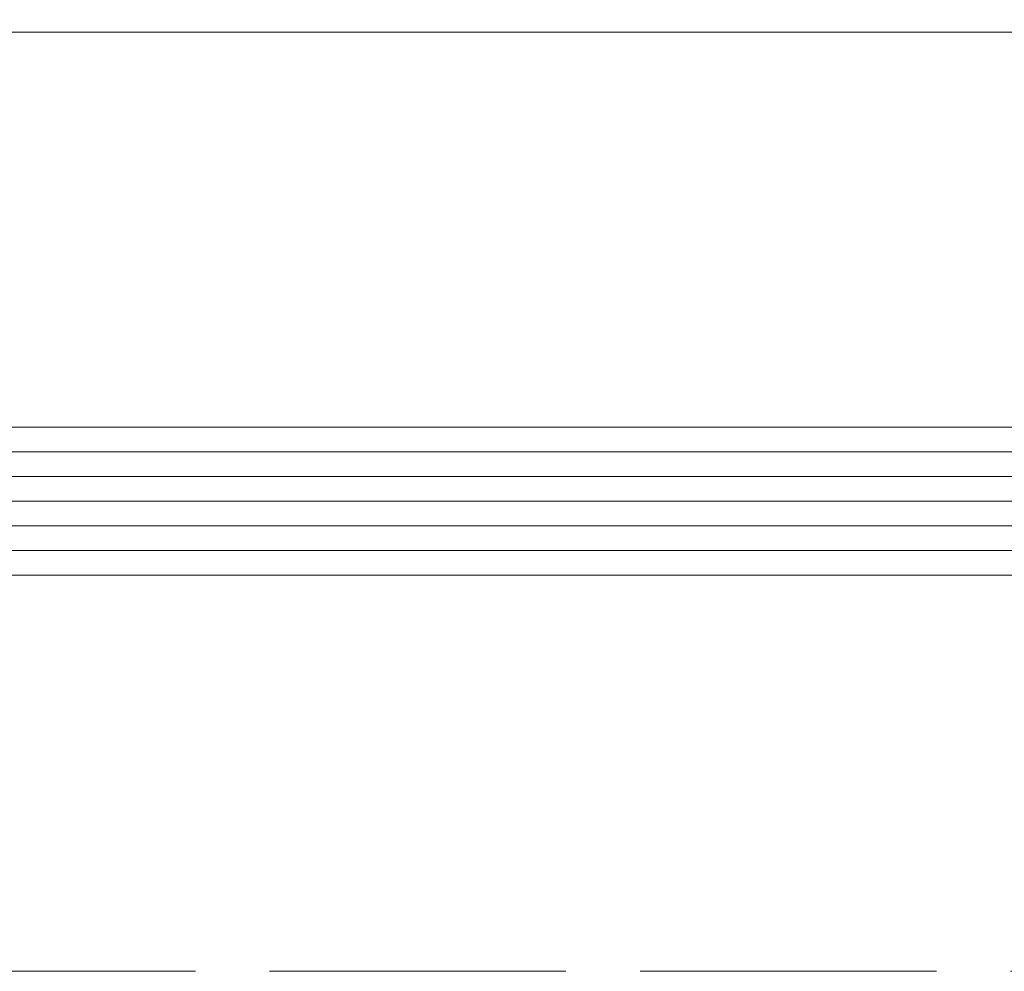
# Model space of a CAD drawing. Header units: inches. Extents: x -96941 to 10978768, y -673 to 1070890.
# Tile 177 of 256: x 61843 to 61882, y 3615 to 3654. Entities that reach past the tile are written whole.
import ezdxf

# ---------------------------------------------------------------- set-up
doc = ezdxf.new("R2010")
doc.units = ezdxf.units.IN
doc.linetypes.add('ACAD_ISO02W100', pattern=[15, 12, -3])
for name, color, linetype, lineweight in [('!_A_03_ČIARKOVANÁ', 41, 'ACAD_ISO02W100', 13), ('_MB_kreskowanie_szklo_0.09', 157, 'Continuous', 9), ('_MB_szklo_0.15', 142, 'Continuous', 15)]:
    doc.layers.add(name, color=color, linetype=linetype, lineweight=lineweight)

# ---------------------------------------------------------------- blocks, each defined once
blk = doc.blocks.new('*U621')
at = {"layer": '_MB_kreskowanie_szklo_0.09'}
for points in [[(0, -1), (918, -1)], [(0, -2), (918, -2)], [(0, -3), (918, -3)], [(0, -4), (918, -4)], [(0, -5), (918, -5)]]:
    blk.add_lwpolyline(points, dxfattribs=at)
at = {"layer": '_MB_szklo_0.15'}
for points in [[(918, 0), (0, 0), (0, -6), (918, -6)], [(918, -22), (0, -22), (0, -26), (918, -26)]]:
    blk.add_lwpolyline(points, dxfattribs=at)

msp = doc.modelspace()

# ---------------------------------------------------------------- linework, layer by layer
at = {"layer": '!_A_03_ČIARKOVANÁ', "color": 14, "true_color": 0xa30000}
msp.add_lwpolyline([(55657.735, 3615.404), (71960.735, 3615.404)], dxfattribs=at)

# ---------------------------------------------------------------- block references
at = {"color": 14, "true_color": 0xa30000, "xscale": -1, "rotation": 180}
msp.add_blockref('*U621', (61803.735, 3631.444), dxfattribs=at)

doc.saveas('drawing.dxf')
